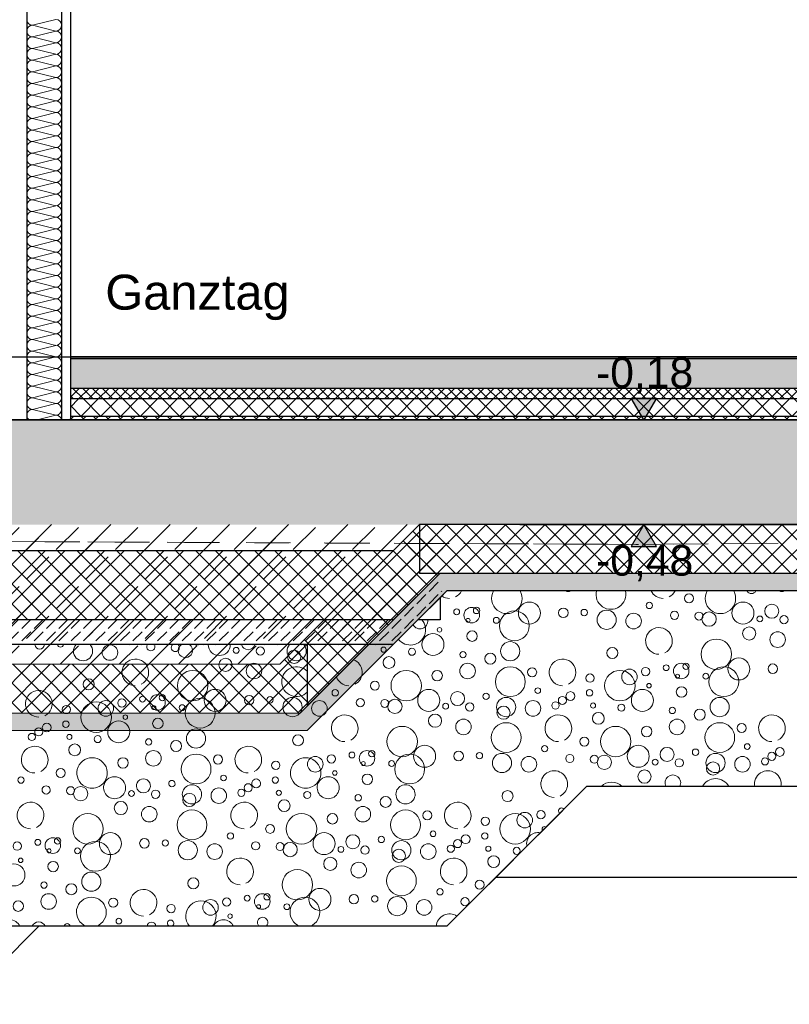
# Model space of a CAD drawing. Header units: metres. Extents: x -12 to 57.2, y -22.2 to 2.8.
# Tile 105 of 126: x 37.8 to 40, y -12 to -9.2. Entities that reach past the tile are written whole.
import ezdxf

# ---------------------------------------------------------------- set-up
doc = ezdxf.new("R2010")
doc.units = ezdxf.units.M
doc.header["$LTSCALE"] = 0.4
doc.header["$MEASUREMENT"] = 0
doc.linetypes.add('Strichlinie', pattern=[0.2, 0.15, -0.05])
doc.linetypes.add('Strichlinie_ lang', pattern=[0.529167, 0.3175, -0.211667])
doc.layers.get('0').update_dxf_attribs({"color": 8, "lineweight": 9})
doc.layers.get('Defpoints').update_dxf_attribs({"color": 8, "lineweight": 9})
for name, color, linetype in [('Neubau_0', 8, 'Continuous'), ('Neubau__ GHIW - druckfeste Dämmung u BP', 8, 'Continuous'), ('Neubau_A - Bodenaustausch', 8, 'Continuous'), ('Neubau_A - Sauberkeitsschicht', 8, 'Continuous'), ('Neubau_A-Bodenplatte', 8, 'Continuous'), ('Neubau_A-TB Wände', 8, 'Continuous'), ('Neubau_B-Bodenaufbau', 8, 'Continuous'), ('Neubau_S-Linien _ Schraffuren.2D', 8, 'Continuous'), ('Neubau_T-Bemaßung', 8, 'Continuous'), ('Neubau_T-Text', 8, 'Continuous')]:
    doc.layers.add(name, color=color, linetype=linetype)
doc.layers.add('S-Linien _ Schraffuren.2D', color=8, linetype='Continuous', lineweight=9)
doc.styles.add('ERSTELLTER_STIL_2', font='arial.ttf')
doc.dimstyles.new('ERSTELLTER_STIL__1', dxfattribs={"dimtxt": 0.0875, "dimasz": 0.059375, "dimexe": 0.18, "dimexo": 0.0625, "dimgap": 0, "dimtad": 1, "dimzin": 0, "dimdsep": 46, "dimtxsty": 'ERSTELLTER_STIL_2', "dimblk": 'ARROWHEAD_6', "dimblk1": 'ARROWHEAD_6', "dimblk2": 'ARROWHEAD_6', "dimcen": 0.09, "dimclrd": 7, "dimclre": 7, "dimclrt": 7, "dimazin": 0, "dimtfac": 1, "dimtdec": 4, "dimtmove": 0, "dimatfit": 3, "dimfxl": 1, "dimtolj": 1, "dimtzin": 0, "dimarcsym": 0})
pattern_1 = [(45, (-2907.6834, -10.175), (-0.02828427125, 0.02828427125), []), (135, (-2907.6834, -10.175), (0.02828427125, 0.02828427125), [])]
pattern_2 = [(45, (-2907.6834, -10.175), (-0.0353553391, 0.0353553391), [0.0375, -0.0125]), (45, (-2907.6834, -10.139645), (-0.0353553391, 0.0353553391), [0.0375, -0.0125])]
pattern_3 = [(45, (-2907.6834, -10.175), (-0.0848528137, 0.0848528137), []), (45, (-2907.72583, -10.13257), (-0.0848528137, 0.0848528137), [0.09, -0.03])]
pattern_4 = [(135, (-2907.6834, -10.175), (0.02828427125, 0.02828427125), []), (225, (-2907.6834, -10.175), (-0.02828427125, 0.02828427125), [])]

# ---------------------------------------------------------------- blocks, each defined once
blk = doc.blocks.new('*X416', base_point=(-24191.6502, 0))
at = {"layer": 'Neubau_A-TB Wände', "color": 8, "linetype": 'Continuous', "lineweight": 9}
for p, q in [((-21246.0285, 0.9667), (-21246.0952, 0.95)), ((-21246.0285, 0.9333), (-21246.0952, 0.95)), ((-21246.0285, 0.9333), (-21246.0952, 0.9167)), ((-21246.0285, 0.9), (-21246.0952, 0.9167)), ((-21246.0285, 0.9), (-21246.0952, 0.8833)), ((-21246.0285, 0.8667), (-21246.0952, 0.8833)), ((-21246.0285, 0.8667), (-21246.0952, 0.85)), ((-21246.0285, 0.8333), (-21246.0952, 0.85)), ((-21246.0285, 0.8333), (-21246.0952, 0.8167)), ((-21246.0285, 0.8), (-21246.0952, 0.8167)), ((-21246.0285, 0.8), (-21246.0952, 0.7833)), ((-21246.0285, 0.7667), (-21246.0952, 0.7833)), ((-21246.0285, 0.7667), (-21246.0952, 0.75)), ((-21246.0285, 0.7333), (-21246.0952, 0.75)), ((-21246.0285, 0.7333), (-21246.0952, 0.7167)), ((-21246.0285, 0.7), (-21246.0952, 0.7167)), ((-21246.0285, 0.7), (-21246.0952, 0.6833)), ((-21246.0285, 0.6667), (-21246.0952, 0.6833)), ((-21246.0285, 0.6667), (-21246.0952, 0.65)), ((-21246.0285, 0.6333), (-21246.0952, 0.65)), ((-21246.0285, 0.6333), (-21246.0952, 0.6167)), ((-21246.0285, 0.6), (-21246.0952, 0.6167)), ((-21246.0285, 0.6), (-21246.0952, 0.5833)), ((-21246.0285, 0.5667), (-21246.0952, 0.5833)), ((-21246.0285, 0.5667), (-21246.0952, 0.55)), ((-21246.0285, 0.5333), (-21246.0952, 0.55)), ((-21246.0285, 0.5333), (-21246.0952, 0.5167)), ((-21246.0285, 0.5), (-21246.0952, 0.5167)), ((-21246.0285, 0.5), (-21246.0952, 0.4833)), ((-21246.0285, 0.4667), (-21246.0952, 0.4833)), ((-21246.0285, 0.4667), (-21246.0952, 0.45)), ((-21246.0285, 0.4333), (-21246.0952, 0.45)), ((-21246.0285, 0.4333), (-21246.0952, 0.4167)), ((-21246.0285, 0.4), (-21246.0952, 0.4167)), ((-21246.0285, 0.4), (-21246.0952, 0.3833)), ((-21246.0285, 0.3667), (-21246.0952, 0.3833)), ((-21246.0285, 0.3667), (-21246.0952, 0.35)), ((-21246.0285, 0.3333), (-21246.0952, 0.35)), ((-21246.0285, 0.3333), (-21246.0952, 0.3167)), ((-21246.0285, 0.3), (-21246.0952, 0.3167)), ((-21246.0285, 0.3), (-21246.0952, 0.2833)), ((-21246.0285, 0.2667), (-21246.0952, 0.2833)), ((-21246.0285, 0.2667), (-21246.0952, 0.25)), ((-21246.0285, 0.2333), (-21246.0952, 0.25)), ((-21246.0285, 0.2333), (-21246.0952, 0.2167)), ((-21246.0285, 0.2), (-21246.0952, 0.2167)), ((-21246.0285, 0.2), (-21246.0952, 0.1833)), ((-21246.0285, 0.1667), (-21246.0952, 0.1833)), ((-21246.0285, 0.1667), (-21246.0952, 0.15)), ((-21246.0285, 0.1333), (-21246.0952, 0.15)), ((-21246.0285, 0.1333), (-21246.0952, 0.1167)), ((-21246.0285, 0.1), (-21246.0952, 0.1167)), ((-21246.0285, 0.1), (-21246.0952, 0.0833)), ((-21246.0285, 0.0667), (-21246.0952, 0.0833)), ((-21246.0285, 0.0667), (-21246.0952, 0.05)), ((-21246.0285, 0.0333), (-21246.0952, 0.05)), ((-21246.0285, 0.0333), (-21246.0952, 0.0167)), ((-21246.0285, 0), (-21246.0952, 0.0167)), ((-21246.0285, 0), (-21246.0952, -0.0167)), ((-21246.0285, -0.0333), (-21246.0952, -0.0167)), ((-21246.0285, -0.0333), (-21246.0952, -0.05)), ((-21246.0285, -0.0667), (-21246.0952, -0.05)), ((-21246.0285, -0.0667), (-21246.0952, -0.0833)), ((-21246.0285, -0.1), (-21246.0952, -0.0833)), ((-21246.0285, -0.1), (-21246.0952, -0.1167)), ((-21246.0285, -0.1333), (-21246.0952, -0.1167)), ((-21246.0285, -0.1333), (-21246.0952, -0.15)), ((-21246.0285, -0.1667), (-21246.0952, -0.15)), ((-21246.0285, -0.1667), (-21246.0818, -0.18))]:
    blk.add_line(p, q, dxfattribs=at)
for centre, start, end in [((-21246.0952, 0.9667), 180, 270), ((-21246.0285, 0.95), 0, 90), ((-21246.0952, 0.9333), 90, 180), ((-21246.0952, 0.9333), 180, 270), ((-21246.0285, 0.95), 270, 0), ((-21246.0285, 0.9167), 0, 90), ((-21246.0952, 0.9), 90, 180), ((-21246.0285, 0.9167), 270, 0), ((-21246.0952, 0.9), 180, 270), ((-21246.0952, 0.8667), 90, 180), ((-21246.0285, 0.8833), 0, 90), ((-21246.0285, 0.8833), 270, 0), ((-21246.0952, 0.8667), 180, 270), ((-21246.0952, 0.8333), 90, 180), ((-21246.0285, 0.85), 0, 90), ((-21246.0285, 0.85), 270, 0), ((-21246.0952, 0.8333), 180, 270), ((-21246.0285, 0.8167), 0, 90), ((-21246.0952, 0.8), 90, 180), ((-21246.0952, 0.8), 180, 270), ((-21246.0285, 0.8167), 270, 0), ((-21246.0285, 0.7833), 0, 90), ((-21246.0952, 0.7667), 90, 180), ((-21246.0952, 0.7667), 180, 270), ((-21246.0285, 0.7833), 270, 0), ((-21246.0285, 0.75), 0, 90), ((-21246.0952, 0.7333), 90, 180), ((-21246.0952, 0.7333), 180, 270), ((-21246.0285, 0.75), 270, 0), ((-21246.0285, 0.7167), 0, 90), ((-21246.0952, 0.7), 90, 180), ((-21246.0285, 0.7167), 270, 0), ((-21246.0952, 0.7), 180, 270), ((-21246.0952, 0.6667), 90, 180), ((-21246.0285, 0.6833), 0, 90), ((-21246.0285, 0.6833), 270, 0), ((-21246.0952, 0.6667), 180, 270), ((-21246.0952, 0.6333), 90, 180), ((-21246.0285, 0.65), 0, 90), ((-21246.0285, 0.65), 270, 0), ((-21246.0952, 0.6333), 180, 270), ((-21246.0285, 0.6167), 0, 90), ((-21246.0952, 0.6), 90, 180), ((-21246.0952, 0.6), 180, 270), ((-21246.0285, 0.6167), 270, 0), ((-21246.0285, 0.5833), 0, 90), ((-21246.0952, 0.5667), 90, 180), ((-21246.0952, 0.5667), 180, 270), ((-21246.0285, 0.5833), 270, 0), ((-21246.0285, 0.55), 0, 90), ((-21246.0952, 0.5333), 90, 180), ((-21246.0285, 0.55), 270, 0), ((-21246.0952, 0.5333), 180, 270), ((-21246.0952, 0.5), 90, 180), ((-21246.0285, 0.5167), 0, 90), ((-21246.0285, 0.5167), 270, 0), ((-21246.0952, 0.5), 180, 270), ((-21246.0952, 0.4667), 90, 180), ((-21246.0285, 0.4833), 0, 90), ((-21246.0285, 0.4833), 270, 0), ((-21246.0952, 0.4667), 180, 270), ((-21246.0285, 0.45), 0, 90), ((-21246.0952, 0.4333), 90, 180), ((-21246.0952, 0.4333), 180, 270), ((-21246.0285, 0.45), 270, 0), ((-21246.0285, 0.4167), 0, 90), ((-21246.0952, 0.4), 90, 180), ((-21246.0952, 0.4), 180, 270), ((-21246.0285, 0.4167), 270, 0), ((-21246.0285, 0.3833), 0, 90), ((-21246.0952, 0.3667), 90, 180), ((-21246.0952, 0.3667), 180, 270), ((-21246.0285, 0.3833), 270, 0), ((-21246.0285, 0.35), 0, 90), ((-21246.0952, 0.3333), 90, 180), ((-21246.0285, 0.35), 270, 0), ((-21246.0952, 0.3333), 180, 270), ((-21246.0952, 0.3), 90, 180), ((-21246.0285, 0.3167), 0, 90), ((-21246.0285, 0.3167), 270, 0), ((-21246.0952, 0.3), 180, 270), ((-21246.0952, 0.2667), 90, 180), ((-21246.0285, 0.2833), 0, 90), ((-21246.0285, 0.2833), 270, 0), ((-21246.0952, 0.2667), 180, 270), ((-21246.0285, 0.25), 0, 90), ((-21246.0952, 0.2333), 90, 180), ((-21246.0952, 0.2333), 180, 270), ((-21246.0285, 0.25), 270, 0), ((-21246.0285, 0.2167), 0, 90), ((-21246.0952, 0.2), 90, 180), ((-21246.0952, 0.2), 180, 270), ((-21246.0285, 0.2167), 270, 0), ((-21246.0285, 0.1833), 0, 90), ((-21246.0952, 0.1667), 90, 180), ((-21246.0285, 0.1833), 270, 0), ((-21246.0952, 0.1667), 180, 270), ((-21246.0952, 0.1333), 90, 180), ((-21246.0285, 0.15), 0, 90), ((-21246.0285, 0.15), 270, 0), ((-21246.0952, 0.1333), 180, 270), ((-21246.0952, 0.1), 90, 180), ((-21246.0285, 0.1167), 0, 90), ((-21246.0285, 0.1167), 270, 0), ((-21246.0952, 0.1), 180, 270), ((-21246.0285, 0.0833), 0, 90), ((-21246.0952, 0.0667), 90, 180), ((-21246.0952, 0.0667), 180, 270), ((-21246.0285, 0.0833), 270, 0), ((-21246.0285, 0.05), 0, 90), ((-21246.0952, 0.0333), 90, 180), ((-21246.0952, 0.0333), 180, 270), ((-21246.0285, 0.05), 270, 0), ((-21246.0285, 0.0167), 0, 90), ((-21246.0952, 0), 90, 180), ((-21246.0285, 0.0167), 270, 0), ((-21246.0952, 0), 180, 270), ((-21246.0952, -0.0333), 90, 180), ((-21246.0285, -0.0167), 0, 90), ((-21246.0285, -0.0167), 270, 0), ((-21246.0952, -0.0333), 180, 270), ((-21246.0952, -0.0667), 90, 180), ((-21246.0285, -0.05), 0, 90), ((-21246.0285, -0.05), 270, 0), ((-21246.0952, -0.0667), 180, 270), ((-21246.0952, -0.1), 90, 180), ((-21246.0285, -0.0833), 0, 90), ((-21246.0285, -0.0833), 270, 0), ((-21246.0952, -0.1), 180, 270), ((-21246.0285, -0.1167), 0, 90), ((-21246.0952, -0.1333), 90, 180), ((-21246.0952, -0.1333), 180, 270), ((-21246.0285, -0.1167), 270, 0), ((-21246.0285, -0.15), 0, 90), ((-21246.0952, -0.1667), 90, 180), ((-21246.0952, -0.1667), 180, 233.1301), ((-21246.0285, -0.15), 270, 0), ((-21246.0285, -0.1833), 11.537, 90)]:
    blk.add_arc(centre, 0.0167, start, end, dxfattribs=at)
blk = doc.blocks.new('*X444', base_point=(-24191.6502, 0))
at = {"layer": 'Neubau_A - Bodenaustausch', "color": 253, "linetype": 'Continuous', "lineweight": 9, "true_color": 0x9f9f9f}
for centre, radius in [((-21245.9862, -1.242), 0.0115), ((-21245.9572, -1.2506), 0.0205), ((-21245.7427, -1.2521), 0.0118), ((-21245.5616, -1.2563), 0.0223), ((-21245.4971, -1.2481), 0.0103), ((-21245.8117, -1.2501), 0.00837), ((-21245.6459, -1.2686), 0.0189), ((-21245.3896, -1.2481), 0.00732), ((-21245.3743, -1.285), 0.0169), ((-21245.3084, -1.2542), 0.0101), ((-21245.1623, -1.2623), 0.00908), ((-21245.0838, -1.2741), 0.0158), ((-21244.7345, -1.2575), 0.0158), ((-21245.8422, -1.2916), 0.0189), ((-21245.7608, -1.3093), 0.0223), ((-21245.1489, -1.3093), 0.0223), ((-21245.9365, -1.3513), 0.0436), ((-21245.6385, -1.3399), 0.0427), ((-21245.3247, -1.3513), 0.0436), ((-21245.2361, -1.3225), 0.015), ((-21245.0267, -1.3399), 0.0427), ((-21244.9641, -1.3127), 0.013), ((-21244.7983, -1.3295), 0.0119), ((-21244.7128, -1.3513), 0.0436), ((-21244.6853, -1.3263), 0.0223), ((-21244.6391, -1.3108), 0.0119), ((-21245.4146, -1.3513), 0.0128), ((-21246.0802, -1.3898), 0.00837), ((-21246.0371, -1.3993), 0.0223), ((-21246.0234, -1.3858), 0.00908), ((-21245.872, -1.3934), 0.0315), ((-21245.7747, -1.3927), 0.0137), ((-21245.5282, -1.3716), 0.00908), ((-21245.2602, -1.3934), 0.0315), ((-21245.1776, -1.3881), 0.0201), ((-21245.096, -1.3817), 0.00908), ((-21244.9479, -1.3655), 0.00812), ((-21244.8545, -1.381), 0.0126), ((-21244.7997, -1.3716), 0.00908), ((-21246.1391, -1.4008), 0.0119), ((-21246.0477, -1.4142), 0.00574), ((-21245.9666, -1.4142), 0.00837), ((-21245.9149, -1.4299), 0.0427), ((-21245.7149, -1.3918), 0.00908), ((-21245.6505, -1.4125), 0.0275), ((-21245.5734, -1.4163), 0.0223), ((-21245.4562, -1.3998), 0.0117), ((-21245.3862, -1.402), 0.0115), ((-21245.3572, -1.4106), 0.0205), ((-21245.2117, -1.4101), 0.00837), ((-21245.1427, -1.4121), 0.0118), ((-21245.0386, -1.4125), 0.0275), ((-21245.0459, -1.4286), 0.0189), ((-21244.9616, -1.4163), 0.0223), ((-21244.8971, -1.4081), 0.0103), ((-21244.8775, -1.3936), 0.0115), ((-21244.7896, -1.4081), 0.00732), ((-21244.7084, -1.4142), 0.0101), ((-21246.1293, -1.4413), 0.00642), ((-21245.2422, -1.4516), 0.0189), ((-21244.7743, -1.445), 0.0169), ((-21246.1483, -1.4834), 0.0315), ((-21246.0361, -1.4593), 0.015), ((-21245.1608, -1.4693), 0.0223), ((-21245.0385, -1.4999), 0.0427), ((-21245.9268, -1.5025), 0.0275), ((-21245.6345, -1.5075), 0.0158), ((-21245.3365, -1.5113), 0.0436), ((-21246.0623, -1.5123), 0.00908), ((-21245.9838, -1.5241), 0.0158), ((-21245.272, -1.5534), 0.0315), ((-21244.9282, -1.5316), 0.00908), ((-21244.8146, -1.5113), 0.0128), ((-21246.0489, -1.5593), 0.0223), ((-21245.8641, -1.5627), 0.013), ((-21245.5391, -1.5608), 0.0119), ((-21245.4802, -1.5498), 0.00837), ((-21245.4371, -1.5593), 0.0223), ((-21245.4234, -1.5458), 0.00908), ((-21245.1747, -1.5527), 0.0137), ((-21245.1149, -1.5518), 0.00908), ((-21245.0505, -1.5725), 0.0275), ((-21244.8562, -1.5598), 0.0117), ((-21246.1361, -1.5725), 0.015), ((-21245.6983, -1.5795), 0.0119), ((-21245.5853, -1.5763), 0.0223), ((-21245.4477, -1.5742), 0.00574), ((-21245.3666, -1.5742), 0.00837), ((-21244.9734, -1.5763), 0.0223), ((-21245.5293, -1.6013), 0.00642), ((-21245.8479, -1.6155), 0.00812)]:
    blk.add_circle(centre, radius, dxfattribs=at)
for centre, radius, start, end in [((-21246.0562, -1.2398), 0.0117, 123.4814, 56.5186), ((-21245.9247, -1.1913), 0.0436, 242.5975, 297.4025), ((-21245.8602, -1.2334), 0.0315, 173.8909, 6.1091), ((-21245.7776, -1.2281), 0.0201, 185.5346, 354.4654), ((-21245.696, -1.2217), 0.00908, 246.1813, 293.8187), ((-21245.6386, -1.2525), 0.0275, 125.4055, 54.5945), ((-21245.4775, -1.2336), 0.0115, 161.9256, 18.0744), ((-21245.4545, -1.221), 0.0126, 225.3288, 314.6712), ((-21245.3128, -1.1913), 0.0436, 242.5975, 297.4025), ((-21245.2483, -1.2334), 0.0315, 173.8909, 6.1091), ((-21245.0268, -1.2525), 0.0275, 125.4055, 54.5945), ((-21244.6008, -1.2231), 0.0382, 190.3598, 270), ((-21244.6008, -1.2231), 0.0382, 296.5651, 349.6402), ((-21246.1008, -1.3131), 0.0382, 296.5651, 270), ((-21245.4889, -1.3131), 0.0382, 296.5651, 270), ((-21244.8771, -1.3131), 0.0382, 296.5651, 270), ((-21244.5802, -1.2998), 0.00837, 33.9432, 236.0568), ((-21244.6293, -1.3513), 0.00642, 45.6254, 224.3746), ((-21244.6483, -1.3934), 0.0315, 76.2701, 193.7299), ((-21245.5008, -1.4731), 0.0382, 296.5651, 270), ((-21244.8889, -1.4731), 0.0382, 296.5651, 270), ((-21245.9267, -1.5899), 0.0427, 290.0208, 249.9792), ((-21245.7771, -1.5631), 0.0382, 296.5651, 270), ((-21245.3149, -1.5899), 0.0427, 290.0208, 249.9792), ((-21245.6128, -1.6013), 0.0436, 318.8369, 221.1631), ((-21245.4361, -1.6193), 0.015, 314.6062, 225.3938), ((-21244.9008, -1.6331), 0.0382, 56.1901, 175.2997), ((-21246.1602, -1.6434), 0.0315, 25.079, 154.921), ((-21246.0776, -1.6381), 0.0201, 23.5808, 156.4192), ((-21245.996, -1.6317), 0.00908, 10.7825, 169.2175), ((-21245.7545, -1.631), 0.0126, 4.7005, 175.2995), ((-21245.6997, -1.6216), 0.00908, 291.4163, 248.5837), ((-21245.5483, -1.6434), 0.0315, 25.079, 154.921)]:
    blk.add_arc(centre, radius, start, end, dxfattribs=at)
blk = doc.blocks.new('*X454', base_point=(-24191.6502, 0))
at = {"layer": 'Neubau_A - Bodenaustausch', "color": 253, "linetype": 'Continuous', "lineweight": 9, "true_color": 0x9f9f9f}
for centre, radius in [((-21244.672, -0.7334), 0.0315), ((-21244.3282, -0.7116), 0.00908), ((-21244.2146, -0.6913), 0.0128), ((-21244.0602, -0.7334), 0.0315), ((-21244.8802, -0.7298), 0.00837), ((-21244.8371, -0.7393), 0.0223), ((-21244.8234, -0.7258), 0.00908), ((-21244.7149, -0.7699), 0.0427), ((-21244.5747, -0.7327), 0.0137), ((-21244.5149, -0.7318), 0.00908), ((-21244.4505, -0.7525), 0.0275), ((-21244.2562, -0.7398), 0.0117), ((-21244.1862, -0.742), 0.0115), ((-21244.1572, -0.7506), 0.0205), ((-21243.9776, -0.7281), 0.0201), ((-21244.8477, -0.7542), 0.00574), ((-21244.7666, -0.7542), 0.00837), ((-21244.3734, -0.7563), 0.0223), ((-21244.0117, -0.7501), 0.00837), ((-21243.9427, -0.7521), 0.0118), ((-21244.9293, -0.7813), 0.00642), ((-21244.8361, -0.7993), 0.015), ((-21244.0422, -0.7916), 0.0189), ((-21243.9608, -0.8093), 0.0223), ((-21244.9483, -0.8234), 0.0315), ((-21244.7268, -0.8425), 0.0275), ((-21244.1365, -0.8513), 0.0436), ((-21245.8734, -0.8463), 0.0223), ((-21245.5117, -0.8401), 0.00837), ((-21245.4427, -0.8421), 0.0118), ((-21245.3459, -0.8586), 0.0189), ((-21245.0896, -0.8381), 0.00732), ((-21245.0084, -0.8442), 0.0101), ((-21244.8623, -0.8523), 0.00908), ((-21244.4345, -0.8475), 0.0158), ((-21245.5422, -0.8816), 0.0189), ((-21245.0743, -0.875), 0.0169), ((-21244.7838, -0.8641), 0.0158), ((-21244.072, -0.8934), 0.0315), ((-21245.6365, -0.9413), 0.0436), ((-21245.4608, -0.8993), 0.0223), ((-21245.0247, -0.9413), 0.0436), ((-21244.9361, -0.9125), 0.015), ((-21244.8489, -0.8993), 0.0223), ((-21244.7267, -0.9299), 0.0427), ((-21244.6641, -0.9027), 0.013), ((-21244.4128, -0.9413), 0.0436), ((-21244.3853, -0.9163), 0.0223), ((-21244.3391, -0.9008), 0.0119), ((-21244.2802, -0.8898), 0.00837), ((-21244.2371, -0.8993), 0.0223), ((-21244.2234, -0.8858), 0.00908), ((-21244.1149, -0.9299), 0.0427), ((-21243.9747, -0.8927), 0.0137), ((-21245.9345, -0.9375), 0.0158), ((-21245.1146, -0.9413), 0.0128), ((-21244.4983, -0.9195), 0.0119), ((-21244.2477, -0.9142), 0.00574), ((-21244.1666, -0.9142), 0.00837), ((-21245.572, -0.9834), 0.0315), ((-21245.2282, -0.9616), 0.00908), ((-21244.9602, -0.9834), 0.0315), ((-21244.8776, -0.9781), 0.0201), ((-21244.6479, -0.9555), 0.00812), ((-21244.5545, -0.971), 0.0126), ((-21244.4997, -0.9616), 0.00908), ((-21244.3483, -0.9834), 0.0315), ((-21244.3293, -0.9413), 0.00642), ((-21244.2361, -0.9593), 0.015), ((-21245.8853, -1.0063), 0.0223), ((-21245.8391, -0.9908), 0.0119), ((-21245.7802, -0.9798), 0.00837), ((-21245.7371, -0.9893), 0.0223), ((-21245.7234, -0.9758), 0.00908), ((-21245.6149, -1.0199), 0.0427), ((-21245.4747, -0.9827), 0.0137), ((-21245.4149, -0.9818), 0.00908), ((-21245.3505, -1.0025), 0.0275), ((-21245.2734, -1.0063), 0.0223), ((-21245.1562, -0.9898), 0.0117), ((-21245.0862, -0.992), 0.0115), ((-21245.0572, -1.0006), 0.0205), ((-21244.796, -0.9717), 0.00908), ((-21244.7386, -1.0025), 0.0275), ((-21244.6616, -1.0063), 0.0223), ((-21244.5775, -0.9836), 0.0115), ((-21244.1268, -1.0025), 0.0275), ((-21245.9983, -1.0095), 0.0119), ((-21245.9128, -1.0313), 0.0436), ((-21245.7477, -1.0042), 0.00574), ((-21245.6666, -1.0042), 0.00837), ((-21244.9117, -1.0001), 0.00837), ((-21244.8427, -1.0021), 0.0118), ((-21244.7459, -1.0186), 0.0189), ((-21244.5971, -0.9981), 0.0103), ((-21244.4896, -0.9981), 0.00732), ((-21244.4084, -1.0042), 0.0101), ((-21244.2623, -1.0123), 0.00908), ((-21244.1838, -1.0241), 0.0158), ((-21245.9997, -1.0516), 0.00908), ((-21245.8483, -1.0734), 0.0315), ((-21245.8293, -1.0313), 0.00642), ((-21245.7361, -1.0493), 0.015), ((-21244.9422, -1.0416), 0.0189), ((-21244.8608, -1.0593), 0.0223), ((-21244.4743, -1.035), 0.0169), ((-21244.2489, -1.0593), 0.0223), ((-21246.0775, -1.0736), 0.0115), ((-21246.0545, -1.061), 0.0126), ((-21245.6268, -1.0925), 0.0275), ((-21245.0365, -1.1013), 0.0436), ((-21244.7385, -1.0899), 0.0427), ((-21244.4247, -1.1013), 0.0436), ((-21244.3361, -1.0725), 0.015), ((-21244.1267, -1.0899), 0.0427), ((-21244.0641, -1.0627), 0.013), ((-21246.0971, -1.0881), 0.0103), ((-21245.9896, -1.0881), 0.00732), ((-21245.9084, -1.0942), 0.0101), ((-21245.7623, -1.1023), 0.00908), ((-21245.6838, -1.1141), 0.0158), ((-21245.3345, -1.0975), 0.0158), ((-21244.5146, -1.1013), 0.0128), ((-21245.9743, -1.125), 0.0169), ((-21245.7489, -1.1493), 0.0223), ((-21245.1371, -1.1493), 0.0223), ((-21245.1234, -1.1358), 0.00908), ((-21244.972, -1.1434), 0.0315), ((-21244.6282, -1.1216), 0.00908), ((-21244.3602, -1.1434), 0.0315), ((-21244.2776, -1.1381), 0.0201), ((-21244.196, -1.1317), 0.00908), ((-21244.0479, -1.1155), 0.00812), ((-21243.9545, -1.131), 0.0126), ((-21245.8361, -1.1625), 0.015), ((-21245.6267, -1.1799), 0.0427), ((-21245.5641, -1.1527), 0.013), ((-21245.2853, -1.1663), 0.0223), ((-21245.2391, -1.1508), 0.0119), ((-21245.1802, -1.1398), 0.00837), ((-21245.0666, -1.1642), 0.00837), ((-21245.0149, -1.1799), 0.0427), ((-21244.8747, -1.1427), 0.0137), ((-21244.8149, -1.1418), 0.00908), ((-21244.7505, -1.1625), 0.0275), ((-21244.6734, -1.1663), 0.0223), ((-21244.5562, -1.1498), 0.0117), ((-21244.4862, -1.152), 0.0115), ((-21244.4572, -1.1606), 0.0205), ((-21244.3117, -1.1601), 0.00837), ((-21244.2427, -1.1621), 0.0118), ((-21244.1386, -1.1625), 0.0275), ((-21244.0616, -1.1663), 0.0223), ((-21243.9971, -1.1581), 0.0103), ((-21243.9775, -1.1436), 0.0115), ((-21246.0146, -1.1913), 0.0128), ((-21245.3983, -1.1695), 0.0119), ((-21245.1477, -1.1642), 0.00574), ((-21244.3422, -1.2016), 0.0189), ((-21244.1459, -1.1786), 0.0189), ((-21246.1282, -1.2116), 0.00908), ((-21245.5479, -1.2055), 0.00812), ((-21245.3997, -1.2116), 0.00908), ((-21245.2293, -1.1913), 0.00642), ((-21245.1361, -1.2093), 0.015)]:
    blk.add_circle(centre, radius, dxfattribs=at)
for centre, radius, start, end in [((-21244.9008, -0.6531), 0.0382, 296.5651, 333.7938), ((-21244.7365, -0.6913), 0.0436, 150.6761, 29.3239), ((-21244.5608, -0.6493), 0.0223, 248.255, 291.745), ((-21244.4385, -0.6799), 0.0427, 166.6371, 13.3629), ((-21244.2889, -0.6531), 0.0382, 206.2062, 270), ((-21244.2889, -0.6531), 0.0382, 296.5651, 333.7938), ((-21244.1247, -0.6913), 0.0436, 150.6761, 29.3239), ((-21244.0361, -0.6625), 0.015, 210.0237, 329.9763), ((-21243.9489, -0.6493), 0.0223, 248.255, 291.745), ((-21244.9008, -0.6531), 0.0382, 235.1451, 270), ((-21245.0128, -0.7813), 0.0436, 218.8286, 40.5935), ((-21244.9853, -0.7563), 0.0223, 208.1623, 8.4752), ((-21244.9391, -0.7408), 0.0119, 340.6825, 19.3175), ((-21244.3008, -0.8131), 0.0382, 296.5651, 270), ((-21246.0747, -0.8227), 0.0137, 184.034, 355.966), ((-21246.0149, -0.8218), 0.00908, 191.8043, 348.1957), ((-21245.9505, -0.8425), 0.0275, 137.0989, 42.9011), ((-21245.7562, -0.8298), 0.0117, 148.8045, 31.1955), ((-21245.6862, -0.832), 0.0115, 133.7672, 46.2328), ((-21245.6572, -0.8406), 0.0205, 124.8847, 55.1153), ((-21245.6247, -0.7813), 0.0436, 256.5957, 283.4043), ((-21245.5602, -0.8234), 0.0315, 180.6334, 359.3666), ((-21245.4776, -0.8181), 0.0201, 196.271, 343.729), ((-21245.3386, -0.8425), 0.0275, 137.0989, 42.9011), ((-21245.8008, -0.9031), 0.0382, 296.5651, 270), ((-21245.1889, -0.9031), 0.0382, 296.5651, 70.2337), ((-21244.5771, -0.9031), 0.0382, 296.5651, 270), ((-21245.3385, -0.9299), 0.0427, 44.5932, 315.4068), ((-21245.1889, -0.9031), 0.0382, 199.7664, 270), ((-21246.0771, -0.9931), 0.0382, 296.5651, 270), ((-21245.2008, -1.0631), 0.0382, 296.5651, 270), ((-21244.5889, -1.0631), 0.0382, 296.5651, 270), ((-21243.9771, -1.0631), 0.0382, 296.5651, 270), ((-21246.0889, -1.1531), 0.0382, 296.5651, 270), ((-21245.4771, -1.1531), 0.0382, 296.5651, 270), ((-21245.9247, -1.1913), 0.0436, 297.4021, 242.5979), ((-21245.3128, -1.1913), 0.0436, 297.4021, 242.5979), ((-21245.8602, -1.2334), 0.0315, 6.1088, 173.8912), ((-21245.7776, -1.2281), 0.0201, 354.465, 185.535), ((-21245.4545, -1.221), 0.0126, 314.6705, 225.3295), ((-21245.2483, -1.2334), 0.0315, 6.1088, 173.8912), ((-21244.6008, -1.2231), 0.0382, 349.64, 190.36), ((-21244.2608, -1.2193), 0.0223, 331.3206, 208.6794), ((-21244.1385, -1.2499), 0.0427, 27.7265, 152.2735), ((-21243.9889, -1.2231), 0.0382, 349.64, 190.36), ((-21246.0562, -1.2398), 0.0117, 56.5176, 123.4824), ((-21245.696, -1.2217), 0.00908, 293.8169, 246.1831), ((-21245.6386, -1.2525), 0.0275, 54.5941, 125.4059), ((-21245.4775, -1.2336), 0.0115, 18.0738, 161.9262), ((-21245.0268, -1.2525), 0.0275, 54.5941, 125.4059), ((-21244.4365, -1.2613), 0.0436, 45.9996, 134.0004)]:
    blk.add_arc(centre, radius, start, end, dxfattribs=at)
blk = doc.blocks.new('ARROWHEAD_6')
at = {"color": 0, "linetype": 'Continuous', "lineweight": 0}
for p, q in [((-0.5, -0.5), (0.5, 0.5)), ((0, 0), (-1, 0))]:
    blk.add_line(p, q, dxfattribs=at)
blk = doc.blocks.new('*D562')
at = {"layer": 'Defpoints', "color": 0, "linetype": 'Continuous', "transparency": 16777216}
for p in [(-0.3, -10.355), (42.301, -10.355), (42.4914, -10.655)]:
    blk.add_point(p, dxfattribs=at)
at = {"layer": 'Neubau_T-Bemaßung', "linetype": 'Continuous', "lineweight": -2, "transparency": 16777216}
for p, q in [((42.301, -10.2956), (42.301, -10.2363)), ((-0.2375, -10.355), (42.481, -10.355)), ((42.301, -10.355), (42.301, -10.3917)), ((42.301, -10.655), (42.301, -10.6186)), ((42.4289, -10.655), (42.121, -10.655)), ((42.301, -10.7144), (42.301, -10.7737))]:
    blk.add_line(p, q, dxfattribs=at)
at = {"layer": 'Neubau_T-Bemaßung', "linetype": 'Continuous', "lineweight": -2, "transparency": 16777216, "xscale": 0.059375, "yscale": 0.059375, "zscale": 0.059375}
for p, rotation in [((42.301, -10.355), 270), ((42.301, -10.655), 90)]:
    blk.add_blockref('ARROWHEAD_6', p, dxfattribs=dict(at, rotation=rotation))
at = {"layer": 'Neubau_T-Bemaßung', "linetype": 'Continuous', "transparency": 16777216, "insert": (42.301, -10.5051), "char_height": 0.0875, "attachment_point": 5, "rotation": 90, "style": 'ERSTELLTER_STIL_2'}
blk.add_mtext('\\A1;0.30', dxfattribs=at)
blk = doc.blocks.new('*D563')
at = {"layer": 'Defpoints', "color": 0, "linetype": 'Continuous', "transparency": 16777216}
for p in [(22.625, -6.495), (42.301, -6.495), (-0.3, -10.355)]:
    blk.add_point(p, dxfattribs=at)
at = {"layer": 'Neubau_T-Bemaßung', "linetype": 'Continuous', "lineweight": -2, "transparency": 16777216}
for p, q in [((22.6875, -6.495), (42.481, -6.495)), ((42.301, -6.5544), (42.301, -8.3149)), ((42.301, -10.2956), (42.301, -8.5421)), ((-0.2375, -10.355), (42.481, -10.355))]:
    blk.add_line(p, q, dxfattribs=at)
at = {"layer": 'Neubau_T-Bemaßung', "linetype": 'Continuous', "lineweight": -2, "transparency": 16777216, "xscale": 0.059375, "yscale": 0.059375, "zscale": 0.059375}
for p, rotation in [((42.301, -6.495), 90), ((42.301, -10.355), 270)]:
    blk.add_blockref('ARROWHEAD_6', p, dxfattribs=dict(at, rotation=rotation))
at = {"layer": 'Neubau_T-Bemaßung', "linetype": 'Continuous', "transparency": 16777216, "insert": (42.301, -8.4285), "char_height": 0.0875, "attachment_point": 5, "rotation": 90, "style": 'ERSTELLTER_STIL_2'}
blk.add_mtext('\\A1;3.86', dxfattribs=at)
blk = doc.blocks.new('*D585')
at = {"layer": 'Defpoints', "color": 0, "linetype": 'Continuous', "transparency": 16777216}
for p in [(-0.3, -10.355), (42.0645, -10.355), (39.2051, -10.655)]:
    blk.add_point(p, dxfattribs=at)
at = {"layer": 'Neubau_T-Bemaßung', "linetype": 'Continuous', "lineweight": -2, "transparency": 16777216}
for p, q in [((-0.2375, -10.355), (42.2445, -10.355)), ((42.0645, -10.4144), (42.0645, -10.5956)), ((39.2676, -10.655), (42.2445, -10.655)), ((42.0645, -10.655), (42.0645, -10.7531))]:
    blk.add_line(p, q, dxfattribs=at)
at = {"layer": 'Neubau_T-Bemaßung', "linetype": 'Continuous', "lineweight": -2, "transparency": 16777216, "xscale": 0.059375, "yscale": 0.059375, "zscale": 0.059375}
for p, rotation in [((42.0645, -10.355), 90), ((42.0645, -10.655), 270)]:
    blk.add_blockref('ARROWHEAD_6', p, dxfattribs=dict(at, rotation=rotation))
at = {"layer": 'Neubau_T-Bemaßung', "linetype": 'Continuous', "transparency": 16777216, "insert": (41.951, -10.7531), "char_height": 0.0875, "attachment_point": 5, "rotation": 90, "style": 'ERSTELLTER_STIL_2'}
blk.add_mtext('\\A1;0.30', dxfattribs=at)
blk = doc.blocks.new('*D586')
at = {"layer": 'Defpoints', "color": 0, "linetype": 'Continuous', "transparency": 16777216}
for p in [(-10.662, -10.175), (42.0648, -10.175), (-0.3, -10.355)]:
    blk.add_point(p, dxfattribs=at)
at = {"layer": 'Neubau_T-Bemaßung', "linetype": 'Continuous', "lineweight": -2, "transparency": 16777216}
for p, q in [((-10.5995, -10.175), (42.2448, -10.175)), ((42.0648, -10.2344), (42.0648, -10.2956)), ((-0.2375, -10.355), (42.2448, -10.355)), ((42.0648, -10.355), (42.0648, -10.4531))]:
    blk.add_line(p, q, dxfattribs=at)
at = {"layer": 'Neubau_T-Bemaßung', "linetype": 'Continuous', "lineweight": -2, "transparency": 16777216, "xscale": 0.059375, "yscale": 0.059375, "zscale": 0.059375}
for p, rotation in [((42.0648, -10.175), 90), ((42.0648, -10.355), 270)]:
    blk.add_blockref('ARROWHEAD_6', p, dxfattribs=dict(at, rotation=rotation))
at = {"layer": 'Neubau_T-Bemaßung', "linetype": 'Continuous', "transparency": 16777216, "insert": (41.951, -10.4531), "char_height": 0.0875, "attachment_point": 5, "rotation": 90, "style": 'ERSTELLTER_STIL_2'}
blk.add_mtext('\\A1;0.18', dxfattribs=at)
blk = doc.blocks.new('*D587')
at = {"layer": 'Defpoints', "color": 0, "linetype": 'Continuous', "transparency": 16777216}
for p in [(4.09, -7.175), (41.951, -7.175), (-10.662, -10.175)]:
    blk.add_point(p, dxfattribs=at)
at = {"layer": 'Neubau_T-Bemaßung', "linetype": 'Continuous', "lineweight": -2, "transparency": 16777216}
for p, q in [((4.1525, -7.175), (42.131, -7.175)), ((41.951, -7.2344), (41.951, -8.6318)), ((41.951, -10.1156), (41.951, -8.8587)), ((-10.5995, -10.175), (42.131, -10.175))]:
    blk.add_line(p, q, dxfattribs=at)
at = {"layer": 'Neubau_T-Bemaßung', "linetype": 'Continuous', "lineweight": -2, "transparency": 16777216, "xscale": 0.059375, "yscale": 0.059375, "zscale": 0.059375}
for p, rotation in [((41.951, -7.175), 90), ((41.951, -10.175), 270)]:
    blk.add_blockref('ARROWHEAD_6', p, dxfattribs=dict(at, rotation=rotation))
at = {"layer": 'Neubau_T-Bemaßung', "linetype": 'Continuous', "transparency": 16777216, "insert": (41.951, -8.7452), "char_height": 0.0875, "attachment_point": 5, "rotation": 90, "style": 'ERSTELLTER_STIL_2'}
blk.add_mtext('\\A1;3.00', dxfattribs=at)

msp = doc.modelspace()

# ---------------------------------------------------------------- hatches: boundary and pattern name
at = {"layer": 'Neubau_0', "linetype": 'Continuous'}
h = msp.add_hatch(dxfattribs=at)
h.set_pattern_fill('BETON__UNBEWEHRT_0002', color=256, style=0, pattern_type=2)
h.set_pattern_definition(pattern_2)
h.paths.add_polyline_path([(35.58, -10.845), (36.1013, -10.845), (36.5013, -11.245), (36.522, -11.245), (38.638, -11.245), (38.6587, -11.245), (39.0587, -10.845), (39.58, -10.845), (39.58, -10.795), (39.038, -10.795), (38.638, -11.195), (36.522, -11.195), (36.122, -10.795), (35.58, -10.795)])
at = {"layer": 'Neubau__ GHIW - druckfeste Dämmung u BP', "linetype": 'Continuous'}
h = msp.add_hatch(dxfattribs=at)
h.set_pattern_fill('DÄMMUNG__HART_1_0002', color=256, style=0, pattern_type=2)
h.set_pattern_definition(pattern_1)
h.paths.add_polyline_path([(35.58, -10.795), (36.122, -10.795), (36.522, -11.195), (36.58, -11.195), (38.58, -11.195), (38.638, -11.195), (39.038, -10.795), (39.58, -10.795), (39.58, -10.655), (38.98, -10.655), (38.58, -11.055), (36.58, -11.055), (36.18, -10.655), (35.58, -10.655)])
h = msp.add_hatch(dxfattribs=at)
h.set_pattern_fill('DÄMMUNG__HART_1_0002', color=256, style=0, pattern_type=2)
h.set_pattern_definition(pattern_4)
h.paths.add_polyline_path([(38.98, -10.73), (38.98, -10.655), (38.905, -10.73)])
h = msp.add_hatch(dxfattribs=at)
h.set_pattern_fill('DÄMMUNG__HART_1_0002', color=256, style=0, pattern_type=2)
h.set_pattern_definition(pattern_1)
h.paths.add_polyline_path([(38.98, -10.795), (45.03, -10.795), (45.03, -10.655), (38.98, -10.655)])
h = msp.add_hatch(dxfattribs=at)
h.set_pattern_fill('DÄMMUNG__HART_1_0002', color=256, style=0, pattern_type=2)
h.set_pattern_definition(pattern_4)
h.paths.add_polyline_path([(36.122, -10.795), (36.255, -10.928), (38.905, -10.928), (39.038, -10.795), (38.98, -10.795), (38.98, -10.73), (36.18, -10.73), (36.18, -10.795)])
at = {"layer": 'Neubau_A - Sauberkeitsschicht', "linetype": 'Continuous'}
h = msp.add_hatch(dxfattribs=at)
h.set_pattern_fill('BETON__UNBEWEHRT_0002', color=256, style=0, pattern_type=2)
h.set_pattern_definition(pattern_2)
h.paths.add_polyline_path([(39.038, -10.845), (39.038, -10.795), (38.905, -10.928), (38.9757, -10.928), (39.0587, -10.845)])
h = msp.add_hatch(dxfattribs=at)
h.set_pattern_fill('BETON__UNBEWEHRT_0002', color=256, style=0, pattern_type=2)
h.set_pattern_definition(pattern_2)
h.paths.add_polyline_path([(39.038, -10.845), (44.89, -10.845), (44.89, -10.795), (39.038, -10.795)])
h = msp.add_hatch(dxfattribs=at)
h.set_pattern_fill('BETON__UNBEWEHRT_0002', color=256, style=0, pattern_type=2)
h.set_pattern_definition(pattern_2)
h.paths.add_polyline_path([(36.1843, -10.928), (36.255, -10.9987), (38.905, -10.9987), (38.9757, -10.928)])
at = {"layer": 'Neubau_A-Bodenplatte', "linetype": 'Continuous'}
h = msp.add_hatch(dxfattribs=at)
h.set_pattern_fill('BETON__STAHLBETON_0002', color=256, style=0, pattern_type=2)
h.set_pattern_definition(pattern_3)
h.paths.add_polyline_path([(32.8801, -10.355), (32.8801, -10.655), (45.53, -10.655), (45.53, -10.355)])
h = msp.add_hatch(dxfattribs=at)
h.set_pattern_fill('BETON__STAHLBETON_0002', color=256, style=0, pattern_type=2)
h.set_pattern_definition(pattern_3)
h.paths.add_polyline_path([(36.18, -10.655), (36.255, -10.73), (38.905, -10.73), (38.98, -10.655)])
at = {"layer": 'Neubau_B-Bodenaufbau', "linetype": 'Continuous'}
msp.add_hatch(color=256, dxfattribs=at).paths.add_polyline_path([(37.98, -10.175), (37.98, -10.18), (45.39, -10.18), (45.39, -10.175)])
h = msp.add_hatch(dxfattribs=at)
h.set_pattern_fill('BETON__UNBEWEHRT_0002', color=256, style=0, pattern_type=2)
h.set_pattern_definition(pattern_2)
h.paths.add_polyline_path([(37.98, -10.18), (37.98, -10.265), (45.39, -10.265), (45.39, -10.18)])
h = msp.add_hatch(dxfattribs=at)
h.set_pattern_fill('DÄMMUNG__HART_2_0002', color=256, style=0, pattern_type=2)
h.set_pattern_definition([(45, (-2907.6834, -10.175), (-0.01414213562, 0.01414213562), []), (135, (-2907.6834, -10.175), (0.01414213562, 0.01414213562), [])])
h.paths.add_polyline_path([(37.98, -10.265), (37.98, -10.295), (45.39, -10.295), (45.39, -10.265)])
h = msp.add_hatch(dxfattribs=at)
h.set_pattern_fill('DÄMMUNG__HART_1_0002', color=256, style=0, pattern_type=2)
h.set_pattern_definition(pattern_1)
h.paths.add_polyline_path([(37.98, -10.295), (37.98, -10.345), (45.39, -10.345), (45.39, -10.295)])
h = msp.add_hatch(dxfattribs=at)
h.set_pattern_fill('GUßASPHALT_0002', color=256, style=0, pattern_type=2)
h.set_pattern_definition([(45, (-2907.6834, -10.175), (-0.01767766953, 0.01767766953), []), (135, (-2907.6834, -10.175), (0.01767766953, 0.01767766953), [])])
h.paths.add_polyline_path([(37.98, -10.355), (45.39, -10.355), (45.39, -10.345), (37.98, -10.345)])
at = {"layer": 'Neubau_S-Linien _ Schraffuren.2D', "linetype": 'Continuous'}
h = msp.add_hatch(dxfattribs=at)
h.set_pattern_fill('BETON__STAHLBETON_0002', color=256, style=0, pattern_type=2)
h.set_pattern_definition(pattern_3)
h.paths.add_polyline_path([(38.98, -10.655), (36.18, -10.655), (36.58, -11.055), (38.58, -11.055)])
at = {"layer": 'Neubau_T-Bemaßung', "linetype": 'Continuous'}
for points in [[(39.6225, -10.355), (39.6587, -10.2925), (39.5862, -10.2925)], [(39.6225, -10.655), (39.5862, -10.7175), (39.6587, -10.7175)]]:
    msp.add_hatch(color=256, dxfattribs=at).paths.add_polyline_path(points)

# ---------------------------------------------------------------- linework, layer by layer
msp.add_lwpolyline([(-11.9962, -22.195), (57.2295, -22.195), (57.2295, -10.5642), (49.7669, -10.6669), (49.7651, -10.6669), (49.4517, -10.6734), (49.0249, -10.6861), (47.6953, -10.6912), (47.5029, -10.6921), (46.53, -11.665), (45.67, -11.665), (44.89, -11.665), (44.89, -11.405), (39.4587, -11.405), (39.0587, -11.805), (37.8901, -11.805), (34.0401, -15.655), (33.2001, -15.655), (23.78, -15.655)])
at = {"layer": 'Neubau__ GHIW - druckfeste Dämmung u BP', "linetype": 'Continuous'}
for p, q in [((38.905, -10.73), (36.255, -10.73)), ((39.038, -10.795), (38.905, -10.928)), ((39.1987, -11.665), (44.89, -11.665))]:
    msp.add_line(p, q, dxfattribs=at)
at = {"layer": 'Neubau__ GHIW - druckfeste Dämmung u BP', "linetype": 'Continuous', "flags": 128}
for points in [[(38.98, -10.655), (38.98, -10.73), (38.98, -10.795)], [(44.89, -10.795), (39.038, -10.795), (38.98, -10.795)]]:
    msp.add_lwpolyline(points, dxfattribs=at)
at = {"layer": 'Neubau_A - Bodenaustausch', "linetype": 'Continuous'}
for p, q in [((39.039, -10.8647), (39.039, -10.928)), ((39.039, -10.928), (38.9757, -10.928)), ((38.6587, -10.9987), (38.6587, -11.1743)), ((38.8343, -10.9987), (38.6587, -11.1743)), ((39.4587, -11.405), (39.0587, -11.805)), ((44.89, -11.405), (39.4587, -11.405)), ((39.0587, -11.805), (36.1013, -11.805))]:
    msp.add_line(p, q, dxfattribs=at)
at = {"layer": 'Neubau_A - Sauberkeitsschicht', "linetype": 'Continuous'}
for p, q in [((39.0587, -10.845), (39.039, -10.8647)), ((44.89, -10.845), (39.0587, -10.845)), ((39.039, -10.8647), (38.9757, -10.928)), ((38.905, -10.928), (36.255, -10.928)), ((38.9757, -10.928), (38.905, -10.9987)), ((38.6587, -10.9987), (36.5013, -10.9987)), ((38.8343, -10.9987), (38.6587, -10.9987)), ((38.905, -10.9987), (38.8343, -10.9987))]:
    msp.add_line(p, q, dxfattribs=at)
at = {"layer": 'Neubau_A-Bodenplatte', "linetype": 'Continuous'}
for p, q in [((38.98, -10.655), (38.905, -10.73)), ((45.03, -10.655), (38.98, -10.655))]:
    msp.add_line(p, q, dxfattribs=at)
at = {"layer": 'Neubau_A-Bodenplatte', "linetype": 'Continuous', "flags": 128}
msp.add_lwpolyline([(45.39, -10.355), (37.98, -10.355), (37.9675, -10.355), (37.955, -10.355), (37.855, -10.355), (37.8425, -10.355), (37.83, -10.355), (32.8801, -10.355)], dxfattribs=at)
at = {"layer": 'Neubau_A-TB Wände', "linetype": 'Continuous'}
for p, q in [((37.855, -6.495), (37.855, -10.355)), ((37.955, -6.495), (37.955, -10.355)), ((37.98, -7.175), (37.98, -10.175))]:
    msp.add_line(p, q, dxfattribs=at)
at = {"layer": 'Neubau_A-TB Wände', "linetype": 'Continuous', "flags": 128}
msp.add_lwpolyline([(37.98, -10.175), (37.98, -10.18), (37.98, -10.265), (37.98, -10.295), (37.98, -10.345), (37.98, -10.355)], dxfattribs=at)
at = {"layer": 'Neubau_B-Bodenaufbau', "linetype": 'Continuous'}
for p, q in [((45.39, -10.175), (37.98, -10.175)), ((45.39, -10.18), (37.98, -10.18)), ((45.39, -10.265), (37.98, -10.265)), ((45.39, -10.295), (37.98, -10.295)), ((45.39, -10.345), (37.98, -10.345))]:
    msp.add_line(p, q, dxfattribs=at)
at = {"layer": 'Neubau_T-Bemaßung', "linetype": 'Continuous'}
for p, q in [((39.6225, -10.355), (39.5862, -10.2925)), ((39.5862, -10.2925), (39.6587, -10.2925)), ((39.6587, -10.2925), (39.6225, -10.355)), ((39.6225, -10.355), (39.5756, -10.355)), ((39.6225, -10.355), (39.6693, -10.355)), ((39.6225, -10.655), (39.5756, -10.655)), ((39.6225, -10.655), (39.5862, -10.7175)), ((39.6225, -10.655), (39.6693, -10.655)), ((39.6587, -10.7175), (39.6225, -10.655)), ((39.5862, -10.7175), (39.6587, -10.7175))]:
    msp.add_line(p, q, dxfattribs=at)
at = {"layer": 'S-Linien _ Schraffuren.2D', "linetype": 'Strichlinie', "flags": 128}
msp.add_lwpolyline([(-5.6703, -11.1197), (-4.6126, -11.0941), (-3.3286, -11.0649), (-0.8946, -11.0218), (-0.7539, -10.9508), (3.9368, -10.8951), (6.6043, -10.8879), (7.0796, -10.8781), (8.6162, -10.8406), (13.0557, -10.7772), (16.8619, -10.7236), (17.682, -10.7178), (18.7317, -10.715), (18.8531, -10.7288), (19.2075, -10.718), (22.2351, -10.6838), (26.7618, -10.6064), (26.9401, -10.616), (27.5592, -10.6417), (27.9329, -10.6496), (29.5275, -10.6661), (33.9321, -10.7029), (36.0088, -10.6975), (36.514, -10.6975), (39.5993, -10.7118), (42.3672, -10.6876), (43.4193, -10.7044), (45.1413, -10.7127), (47.1587, -10.6936), (47.5029, -10.6921), (46.53, -11.665), (44.89, -11.665), (44.89, -11.405), (39.4587, -11.405), (39.0587, -11.805), (37.8901, -11.805), (34.0401, -15.655), (23.78, -15.655), (23.64, -15.515), (-1.275, -15.515)], close=True, dxfattribs=at)
at = {"layer": 'S-Linien _ Schraffuren.2D', "linetype": 'Strichlinie_ lang', "flags": 128}
msp.add_lwpolyline([(52.23, -10.633), (49.7669, -10.6669), (49.7651, -10.6669), (49.4517, -10.6734), (49.0249, -10.6861), (47.6953, -10.6912), (47.1587, -10.6936), (45.1429, -10.7128), (45.1413, -10.7127), (43.4193, -10.7044), (42.3672, -10.6876), (39.5993, -10.7118), (36.514, -10.6975), (36.0088, -10.6975), (33.9321, -10.7029), (29.5275, -10.6661), (27.9367, -10.6497), (27.9337, -10.6496), (27.9329, -10.6496), (27.5592, -10.6417), (26.9401, -10.616), (26.9388, -10.616), (26.9373, -10.616), (26.7618, -10.6064), (22.2351, -10.6838), (19.2075, -10.718), (18.8531, -10.7288), (18.8514, -10.7288), (18.7317, -10.715), (18.7302, -10.715), (17.682, -10.7178), (16.8619, -10.7236), (13.0557, -10.7772), (8.6185, -10.8406), (8.6162, -10.8406), (7.0796, -10.8781), (6.6043, -10.8879), (3.9368, -10.8951), (-0.7539, -10.9508)], dxfattribs=at)
at = {"layer": 'S-Linien _ Schraffuren.2D', "linetype": 'Continuous'}
for points in [[(36.18, -10.655), (36.58, -11.055), (38.58, -11.055), (38.98, -10.655)], [(35.58, -10.795), (36.122, -10.795), (36.522, -11.195), (38.638, -11.195), (39.038, -10.795), (39.58, -10.795)], [(35.58, -10.845), (36.1013, -10.845), (36.5013, -11.245), (38.6587, -11.245), (39.0587, -10.845), (39.58, -10.845)]]:
    msp.add_lwpolyline(points, dxfattribs=at)

# ---------------------------------------------------------------- block references
at = {"layer": 'Neubau_A - Bodenaustausch'}
for name in ['*X454', '*X444']:
    msp.add_blockref(name, (-2907.6834, -10.175), dxfattribs=at)
at = {"layer": 'Neubau_A-TB Wände'}
msp.add_blockref('*X416', (-2907.6834, -10.175), dxfattribs=at)

# ---------------------------------------------------------------- texts
at = {"layer": 'Neubau_T-Bemaßung', "char_height": 0.0875, "attachment_point": 7, "style": 'ERSTELLTER_STIL_2'}
for s, insert in [('\\A1;-0,18', (39.4857, -10.28)), ('\\A1;-0,48', (39.4857, -10.8175))]:
    msp.add_mtext(s, dxfattribs=dict(at, insert=insert))
at = {"layer": 'Neubau_T-Text', "linetype": 'Continuous', "insert": (38.08, -10.0696), "char_height": 0.1, "attachment_point": 7, "style": 'ERSTELLTER_STIL_2'}
msp.add_mtext('\\A1;Ganztag', dxfattribs=at)

# ---------------------------------------------------------------- dimensions: what is measured, and where the dimension line sits
at = {"layer": 'Neubau_T-Bemaßung', "linetype": 'Continuous'}
for base, p1, p2, picture, middle in [((42.301, -6.495), (-0.3, -10.355), (22.625, -6.495), '*D563', (42.301, -8.4285)), ((41.951, -7.175), (-10.662, -10.175), (4.09, -7.175), '*D587', (41.951, -8.7452)), ((42.0648, -10.175), (-0.3, -10.355), (-10.662, -10.175), '*D586', (41.951, -10.4531)), ((42.301, -10.355), (42.4914, -10.655), (-0.3, -10.355), '*D562', (42.301, -10.5051)), ((42.0645, -10.355), (39.2051, -10.655), (-0.3, -10.355), '*D585', (41.951, -10.7531))]:
    dim = msp.add_linear_dim(base=base, p1=p1, p2=p2, angle=90, dimstyle='ERSTELLTER_STIL__1', override={"dimclrd": 256, "dimclre": 256, "dimclrt": 256}, dxfattribs=at)
    dim.commit()
    dim.dimension.update_dxf_attribs({"geometry": picture, "text_midpoint": middle, "dimtype": 160, "text_rotation": 90})

doc.saveas('drawing.dxf')
